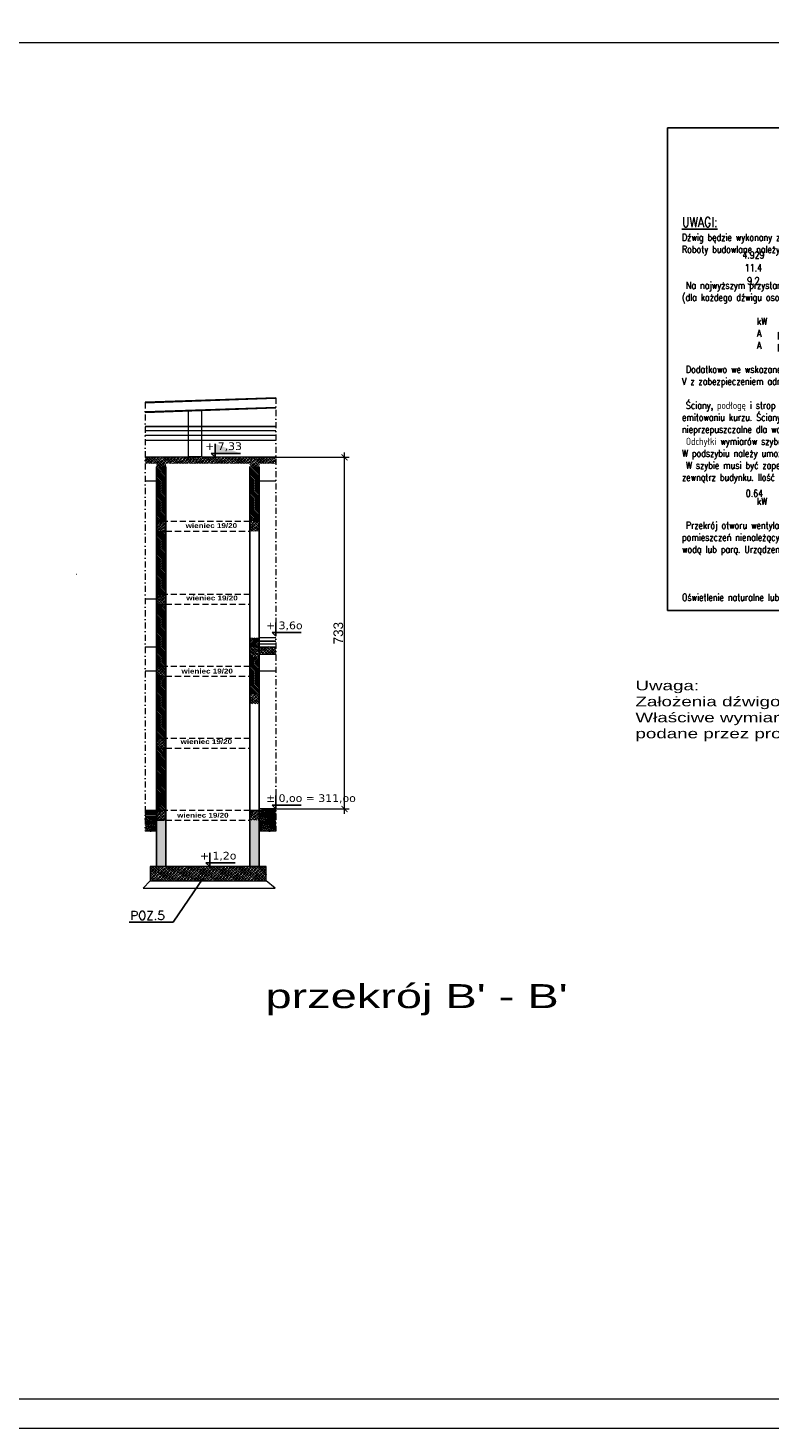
# Model space of a CAD drawing. Extents: x 4615668 to 9294084, y 5325188 to 10688993.
# Tile 3 of 256: x 4634501 to 4636047, y 5328147 to 5331065. Entities that reach past the tile are written whole.
import ezdxf
from ezdxf.enums import TextEntityAlignment as Align
from ezdxf.lldxf.tags import DXFTag

# ---------------------------------------------------------------- set-up
doc = ezdxf.new("R2010")
doc.units = 0
doc.header["$MEASUREMENT"] = 0
for name, pattern in [('CONTINUA', [0, 0, 0]), ('DASHDOT', [25.4, 12.7, -6.35, 0, -6.35]), ('DASHED', [19.05, 12.7, -6.35])]:
    doc.linetypes.add(name, pattern=pattern)
for name, color, linetype in [('_', 7, 'Continuous'), ('DIM', 7, 'Continuous'), ('K_WIDOK', 8, 'Continuous'), ('OPIS', 7, 'Continuous'), ('sciany', 1, 'Continuous'), ('wymiary', 2, 'Continuous')]:
    doc.layers.add(name, color=color, linetype=linetype)
for name, color, linetype, lineweight in [('hacz', 252, 'Continuous', 0), ('hatch', 253, 'Continuous', 0), ('K-OPISY', 252, 'Continuous', 15), ('obrys', 252, 'Continuous', 100), ('ocieplenie', 214, 'Continuous', 13), ('posadzka', 94, 'Continuous', 15), ('sciany - mur', 1, 'Continuous', 30)]:
    doc.layers.add(name, color=color, linetype=linetype, lineweight=lineweight)
doc.styles.add('100', font='isocp.shx', dxfattribs={"height": 20})
doc.styles.add('Arial Narrow 20', font='arial.ttf', dxfattribs={"height": 20})
doc.styles.add('janusz', font='txt', dxfattribs={"height": 10})
doc.styles.add('proj zag 1-500', font='arial.ttf')
doc.styles.add('ROMANS', font='ROMANS.SHX', dxfattribs={"width": 0.8})
doc.styles.add('Simplex', font='simplex.shx')
doc.styles.add('UNIV', font='ROMANT.SHX', dxfattribs={"width": 0.8})
doc.linetypes.add('BATTING', pattern='A,0.00254,-2.54,[134,ltypeshp.shx,S=2.54,R=0,X=-2.54,Y=0],-5.08,[134,ltypeshp.shx,S=2.54,R=180,X=2.54,Y=0],-2.54', length=10.16254)
tags = doc.linetypes.add('DASH', pattern=[15, 10, -5]).pattern_tags.tags
tags[6:7] = [DXFTag(74, 4), DXFTag(75, 0), DXFTag(340, '0'), DXFTag(46, 0.0), DXFTag(50, 0.0), DXFTag(44, 0.0), DXFTag(45, 0.0)]
tags[4:5] = [DXFTag(74, 4), DXFTag(75, 0), DXFTag(340, '0'), DXFTag(46, 0.0), DXFTag(50, 0.0), DXFTag(44, 0.0), DXFTag(45, 0.0)]
doc.dimstyles.new('1do100 ok', dxfattribs={"dimscale": 0.5, "dimtxt": 12, "dimasz": 25, "dimexe": 20, "dimexo": 0, "dimgap": 5, "dimtad": 1, "dimdec": 0, "dimzin": 9, "dimtxsty": 'Arial Narrow 20', "dimblk": 'ARCHTICK', "dimcen": 3, "dimdle": 20, "dimclrd": 256, "dimclre": 256, "dimclrt": 256, "dimadec": 0, "dimazin": 2, "dimtfac": 1, "dimtdec": 0, "dimtix": 1, "dimtmove": 2, "dimatfit": 3, "dimldrblk": 'NONE', "dimfxl": 0, "dimtvp": 1, "dimtolj": 1, "dimtzin": 0, "dimlwd": 5, "dimlwe": 5, "dimarcsym": 0})
doc.dimstyles.new('1do50', dxfattribs={"dimscale": 5, "dimtxt": 2.5, "dimasz": 2.5, "dimexe": 2.5, "dimexo": 0.5, "dimgap": 1, "dimtad": 1, "dimdec": 1, "dimrnd": 0.5, "dimzin": 12, "dimdsep": 46, "dimtxsty": 'Simplex', "dimblk": 'OBLIQUE', "dimcen": 0.5, "dimdle": 2.5, "dimclrd": 256, "dimclre": 256, "dimclrt": 256, "dimadec": 1, "dimazin": 3, "dimtfac": 1, "dimtdec": 1, "dimtix": 1, "dimtmove": 0, "dimatfit": 3, "dimfxl": 0, "dimtolj": 1, "dimtzin": 0, "dimarcsym": 0})
pattern_1 = [(135, (-19689.157, -3215.1827), (-3.535533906, -3.535533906), []), (135, (-19689.157, -3211.647), (-3.535533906, -3.535533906), [2.5, -1.25])]
pattern_2 = [(225, (0, -3246.8807), (3.535533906, -3.535533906), []), (225, (-3.5355, -3246.8807), (3.535533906, -3.535533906), [2.5, -1.25])]
pattern_3 = [(135, (0, -3246.8807), (-1.767766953, -1.767766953), [])]
pattern_4 = [(135, (0, -3246.8807), (-4.8613591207, 1.3258252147), [6.25, -1.25, 0, -1.25])]

# ---------------------------------------------------------------- blocks, each defined once
blk = doc.blocks.new('_Oblique')
at = {"color": 0, "linetype": 'ByBlock', "lineweight": -2}
blk.add_line((-0.5, -0.5), (0.5, 0.5), dxfattribs=at)
blk = doc.blocks.new('UWAGI_ELEKTRYCZNE_GEN2_MRL')
at = {"layer": 'wymiary'}
blk.add_lwpolyline([(-3600, 0), (-3600, 3353), (0, 3353), (0, 0)], close=True, dxfattribs=at)
at = {"layer": 'wymiary', "insert": (-3500, 50), "char_height": 70, "width": 3400, "attachment_point": 7, "style": 'ROMANS'}
blk.add_mtext('{\\Fromant|c238;\\LUWAGI:\\Fromans|c238;\\H0.7143x;\\l \\PDźwig będzie wykonany zgodnie z dyrektywą dźwigową 95/16/WE. \\PRoboty budowlane należy wykonać zgodnie z: DZIENNIK USTAW Nr 109; 2004\\P\\P\\P Na najwyższym przystanku do miejsca wskazanego na rysunku należy doprowadzić linię zasilającą niezależną (dla każdego dźwigu osobną), pięciożyłową 3 x     V obliczoną na: \\P\\P                   kW \\P                   A    prąd rozruchu \\P                   A    prąd pracy\\P \\P Dodatkowo we wskazane na rysunku miejsce należy doprowadzić linię telefoniczną oraz dwie linie trzyżyłowe 230 V z zabezpieczeniem administracyjnym (dla każdego dźwigu osobne). Z linii tych OTIS oświetla kabinę i szyb.\\P\\P Ściany, podłogę i strop szybu wykonać z trwałych i niepalnych materiałów, niesprzyjających osiadaniu i emitowaniu kurzu. Ściany pomalować. Dno podszybia powinno być gładkie, w miarę możliwości poziome, nieprzepuszczalne dla wody.\\P Odchyłki wymiarów szybu muszą spełniać wymagania normy budowlanej i nie przekraczać wartości podanych na rysunku.\\PW podszybiu należy umożliwić uziemienie urządzeń dźwigowych. W szybie nie może być żadnej obcej instalacji.\\P W szybie musi być zapewniona temperatura +5°C ÷ +40°C. Szyb musi być wentylowany bezpośrednio na zewnątrz budynku. Ilość wydzielanego ciepła wynosi:\\P\\P                   kW\\P\\P Przekrój otworu wentylacyjnego w nadszybiu nie może być mniejszy niż 1% rzutu szybu. Do wietrzenia pomieszczeń nienależących do dźwigu nie należy wykorzystywać szybu. Szyb nie może być ogrzewany gorącą wodą lub parą. Urządzenia do obsługi i regulacji ogrzewania muszą znajdować się poza szybem.\\P \\P\\P\\POświetlenie naturalne lub sztuczne na przystankach na poziomie podłogi musi wynosić min. 200 lx.}', dxfattribs=at)
at = {"layer": 'wymiary', "style": 'ROMANS', "width": 0.8}
blk.add_attdef('NAPIĘCIE', (-1635.2, 2625), '', height=50, dxfattribs=at)
at = {"layer": 'wymiary', "style": 'UNIV', "width": 0.8}
for tag, p in [('MOC', (-3004, 2445)), ('PRĄD_ROZRUCHU', (-3004, 2356)), ('PRĄD_PRACY', (-3004, 2265)), ('CIEPŁO', (-2997, 789))]:
    blk.add_attdef(tag, text='', height=50, dxfattribs=at).set_placement(p, align=Align.CENTER)
blk = doc.blocks.new('Z$W@#40D3745B')
at = {"layer": '_', "lineweight": 25, "ltscale": 4}
for p, q in [((8.1, 0), (0, 8.1)), ((0, 8.1), (60.8, 8.1)), ((8.1, 28.4), (8.1, 0))]:
    blk.add_line(p, q, dxfattribs=at)
blk = doc.blocks.new('_ArchTick')
at = {"color": 0, "linetype": 'ByBlock', "const_width": 0.15}
blk.add_lwpolyline([(-0.5, -0.5), (0.5, 0.5)], dxfattribs=at)
blk = doc.blocks.new('*D4799')
at = {"layer": 'Defpoints', "color": 0}
for p in [(4634987.5, 5330170.3), (4635160.4, 5330170.3), (4634987.5, 5329437.3)]:
    blk.add_point(p, dxfattribs=at)
at = {"layer": 'DIM', "lineweight": 5, "ltscale": 40}
for p, q in [((4634987.5, 5330170.3), (4635170.4, 5330170.3)), ((4635160.4, 5329427.3), (4635160.4, 5330180.3)), ((4634987.5, 5329437.3), (4635170.4, 5329437.3))]:
    blk.add_line(p, q, dxfattribs=at)
at = {"layer": 'DIM', "linetype": 'ByBlock', "lineweight": 5, "xscale": 12.5, "yscale": 12.5, "zscale": 12.5}
for p, rotation in [((4635160.4, 5330170.3), 90), ((4635160.4, 5329437.3), 270)]:
    blk.add_blockref('_ArchTick', p, dxfattribs=dict(at, rotation=rotation))
at = {"layer": 'DIM', "lineweight": 0, "ltscale": 40, "insert": (4635147.7, 5329803.8), "char_height": 20, "attachment_point": 5, "rotation": 90, "style": 'Arial Narrow 20'}
blk.add_mtext('\\A1;733', dxfattribs=at)
blk = doc.blocks.new('_None')

msp = doc.modelspace()

# ---------------------------------------------------------------- hatches: boundary and pattern name
at = {"layer": 'hatch', "lineweight": 0, "transparency": 33554687}
h = msp.add_hatch(dxfattribs=at)
h.set_pattern_fill('ANSI31', color=256, scale=0.01)
h.set_pattern_definition([(45, (-18040.2159372, -2820.2309748), (-0.00088388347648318, 0.00088388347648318), [])])
edge = h.paths.add_edge_path()
edge.add_line((4634882.712, 5330178.414), (4634943.533, 5330178.414))
edge.add_line((4634890.833, 5330198.67), (4634890.833, 5330170.286))
edge.add_line((4634890.833, 5330170.286), (4634882.712, 5330178.414))
at = {"layer": 'hatch', "lineweight": 0, "ltscale": 40, "transparency": 33554687}
h = msp.add_hatch(dxfattribs=at)
h.set_pattern_fill('ANSI33', color=256, scale=20, angle=180)
h.set_pattern_definition(pattern_2)
h.paths.add_polyline_path([(4634745.014, 5330157.286), (4634769.009, 5330157.286), (4634769.009, 5330150.32), (4634788.05, 5330150.32), (4634788.05, 5330157.286), (4634963.519, 5330157.286), (4634963.519, 5330150.32), (4634982.56, 5330150.32), (4634982.56, 5330157.286), (4635017.707, 5330157.286), (4635017.707, 5330170.286), (4634745.014, 5330170.286), (4634745.014, 5330157.286)], is_closed=False)
h = msp.add_hatch(dxfattribs=at)
h.set_pattern_fill('ANSI31', color=256, scale=20, angle=90)
h.set_pattern_definition(pattern_3)
h.paths.add_polyline_path([(4634768.859, 5329775.251), (4634768.839, 5329725.275), (4634768.723, 5329434.279), (4634787.764, 5329434.279), (4634787.851, 5329564.284), (4634787.851, 5329564.313), (4634769.091, 5329564.313), (4634769.091, 5329584.25), (4634787.864, 5329584.25), (4634787.864, 5329584.279), (4634787.95, 5329714.284), (4634787.95, 5329714.313), (4634769.091, 5329714.313), (4634769.091, 5329734.25), (4634787.963, 5329734.25), (4634787.964, 5329734.279), (4634788.05, 5329864.284), (4634769.091, 5329864.284), (4634769.091, 5329884.279), (4634788.05, 5329884.279), (4634788.05, 5330016.25), (4634769.091, 5330016.25), (4634769.091, 5330036.245), (4634788.05, 5330036.245), (4634788.05, 5330150.32), (4634769.009, 5330150.32), (4634768.997, 5330120.358), (4634768.899, 5329875.275)])
h = msp.add_hatch(dxfattribs=at)
h.set_pattern_fill('ANSI31', color=256, scale=20, angle=90)
h.set_pattern_definition(pattern_3)
h.paths.add_polyline_path([(4634769.091, 5330036.216), (4634769.091, 5330036.245), (4634788.05, 5330036.245), (4634788.05, 5330150.32), (4634769.009, 5330150.32), (4634769.009, 5330120.358), (4634769.009, 5329875.275), (4634769.009, 5329775.251), (4634769.009, 5329725.275), (4634769.009, 5329434.275), (4634769.009, 5329427.275), (4634769.009, 5329424.865), (4634769.009, 5329422.275), (4634769.009, 5329421.784), (4634769.009, 5329421.275), (4634769.009, 5329411.275), (4634769.009, 5329408.865), (4634769.009, 5329406.275), (4634769.009, 5329391.275), (4634769.009, 5329317.286), (4634788.05, 5329317.286), (4634788.05, 5329414.284), (4634769.091, 5329414.284), (4634769.091, 5329414.313), (4634769.091, 5329434.25), (4634769.091, 5329434.279), (4634788.05, 5329434.279), (4634788.05, 5329564.284), (4634769.091, 5329564.284), (4634769.091, 5329564.313), (4634769.091, 5329584.25), (4634769.091, 5329584.279), (4634788.05, 5329584.279), (4634788.05, 5329714.284), (4634769.091, 5329714.284), (4634769.091, 5329714.313), (4634769.091, 5329734.25), (4634769.091, 5329734.279), (4634788.05, 5329734.279), (4634788.05, 5329864.284), (4634769.091, 5329864.284), (4634769.091, 5329864.313), (4634769.091, 5329884.25), (4634769.091, 5329884.279), (4634788.05, 5329884.279), (4634788.05, 5330016.25), (4634769.091, 5330016.25), (4634769.091, 5330016.279)])
h.paths.add_polyline_path([(4634788.05, 5330016.279), (4634769.091, 5330016.279), (4634769.091, 5330036.216), (4634788.05, 5330036.245), (4634788.05, 5330150.32), (4634769.009, 5330150.32), (4634769.009, 5329317.286), (4634788.05, 5329317.286), (4634788.05, 5329414.284), (4634769.091, 5329414.313), (4634769.091, 5329434.25), (4634788.05, 5329434.279), (4634788.05, 5329564.313), (4634769.091, 5329564.313), (4634769.091, 5329584.25), (4634788.05, 5329584.279), (4634788.05, 5329714.284), (4634769.091, 5329714.313), (4634769.091, 5329734.25), (4634788.05, 5329734.279), (4634788.05, 5329864.313), (4634769.091, 5329864.313), (4634769.091, 5329884.25), (4634788.05, 5329884.279), (4634788.05, 5330016.25)], is_closed=False)
h.paths.add_polyline_path([(4634982.56, 5330036.241), (4634982.56, 5330150.32), (4634963.519, 5330150.32), (4634963.519, 5330036.241)])
h.paths.add_polyline_path([(4634982.478, 5329676.241), (4634982.478, 5329755.311), (4634963.519, 5329755.311), (4634963.519, 5329676.241), (4634982.478, 5329676.241)], is_closed=False)
h = msp.add_hatch(dxfattribs=at)
h.set_pattern_fill('ANSI36', color=256, scale=20, angle=90)
h.set_pattern_definition(pattern_4)
h.paths.add_polyline_path([(4634769.091, 5329434.279), (4634788.05, 5329434.279), (4634788.05, 5330150.32), (4634769.009, 5330150.32), (4634769.009, 5329317.286), (4634788.05, 5329317.286), (4634788.05, 5329414.284), (4634769.091, 5329414.284), (4634769.091, 5329434.279)], is_closed=False)
h.paths.add_polyline_path([(4634963.519, 5329317.286), (4634982.56, 5329317.286), (4634982.56, 5329414.309), (4634963.519, 5329414.309), (4634963.519, 5329317.286)], is_closed=False)
h = msp.add_hatch(dxfattribs=at)
h.set_pattern_fill('ANSI33', color=256, scale=20, angle=180)
h.set_pattern_definition(pattern_2)
h.paths.add_polyline_path([(4634788.05, 5330036.216), (4634769.091, 5330036.216), (4634769.091, 5330016.279), (4634788.05, 5330016.279), (4634788.05, 5330036.216)], is_closed=False)
h.paths.add_polyline_path([(4634982.478, 5330016.275), (4634982.478, 5330036.241), (4634963.519, 5330036.241), (4634963.519, 5330016.275), (4634982.478, 5330016.275)], is_closed=False)
h = msp.add_hatch(dxfattribs=at)
h.set_pattern_fill('ANSI33', color=256, scale=20, angle=180)
h.set_pattern_definition(pattern_2)
h.paths.add_polyline_path([(4634769.091, 5329734.25), (4634769.091, 5329714.313), (4634788.05, 5329714.313), (4634788.05, 5329734.25), (4634769.091, 5329734.25)], is_closed=False)
h.paths.add_polyline_path([(4634982.478, 5329656.275), (4634982.478, 5329676.241), (4634963.519, 5329676.241), (4634963.519, 5329656.275), (4634982.478, 5329656.275)], is_closed=False)
h.paths.add_polyline_path([(4634788.05, 5329864.313), (4634788.05, 5329884.25), (4634769.091, 5329884.25), (4634769.091, 5329864.313), (4634788.05, 5329864.313)], is_closed=False)
h = msp.add_hatch(dxfattribs=at)
h.set_pattern_fill('ANSI31', color=256, scale=20)
h.set_pattern_definition([(45, (-20249.1545, -3215.232), (-1.767766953, 1.767766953), [])])
h.paths.add_polyline_path([(4634963.437, 5329775.276), (4634982.478, 5329775.276), (4634982.478, 5329794.275), (4634963.437, 5329794.275)])
h = msp.add_hatch(dxfattribs=at)
h.set_pattern_fill('ANSI33', color=256, scale=20, angle=90)
h.set_pattern_definition(pattern_1)
h.paths.add_polyline_path([(4634963.437, 5329755.311), (4634982.478, 5329755.311), (4634982.478, 5329775.276), (4634963.437, 5329775.276)])
h = msp.add_hatch(dxfattribs=at)
h.set_pattern_fill('ANSI33', color=256, scale=20, angle=90)
h.set_pattern_definition(pattern_1)
h.paths.add_polyline_path([(4634982.56, 5329775.275), (4634982.478, 5329775.275), (4634982.478, 5329775.251), (4634982.56, 5329759.286), (4634984.56, 5329759.286), (4635010.294, 5329759.286), (4635017.707, 5329759.286), (4635017.707, 5329775.275), (4634984.56, 5329775.275)])
h = msp.add_hatch(dxfattribs=at)
h.set_pattern_fill('ANSI33', color=256, scale=20, angle=180)
h.set_pattern_definition(pattern_2)
h.paths.add_polyline_path([(4634769.091, 5329584.25), (4634769.091, 5329564.313), (4634788.05, 5329564.313), (4634788.05, 5329584.25), (4634769.091, 5329584.25)], is_closed=False)
h = msp.add_hatch(dxfattribs=at)
h.set_pattern_fill('ANSI36', color=256, scale=20, angle=90)
h.set_pattern_definition(pattern_4)
h.paths.add_polyline_path([(4634745.014, 5329406.275), (4634745.014, 5329391.275), (4634769.009, 5329391.275), (4634769.009, 5329406.275), (4634745.014, 5329406.275)], is_closed=False)
h.paths.add_polyline_path([(4634745.014, 5329421.275), (4634745.014, 5329411.275), (4634769.009, 5329411.275), (4634769.009, 5329421.275), (4634745.014, 5329421.275)], is_closed=False)
h.paths.add_polyline_path([(4634745.014, 5329434.275), (4634745.014, 5329427.275), (4634769.009, 5329427.275), (4634769.009, 5329434.275), (4634745.014, 5329434.275)], is_closed=False)
h = msp.add_hatch(dxfattribs=at)
h.set_pattern_fill('ANSI33', color=256, scale=20, angle=180)
h.set_pattern_definition(pattern_2)
h.paths.add_polyline_path([(4634788.05, 5329434.25), (4634769.091, 5329434.25), (4634769.091, 5329414.313), (4634788.05, 5329414.313), (4634788.05, 5329434.25)], is_closed=False)
h.paths.add_polyline_path([(4634982.56, 5329414.309), (4634982.56, 5329434.275), (4634963.519, 5329434.275), (4634963.519, 5329414.309), (4634982.56, 5329414.309)], is_closed=False)
h = msp.add_hatch(dxfattribs=at)
h.set_pattern_fill('ANSI36', color=256, scale=20, angle=90)
h.set_pattern_definition(pattern_4)
h.paths.add_polyline_path([(4634982.56, 5329434.275), (4634982.56, 5329427.275), (4635017.707, 5329427.275), (4635017.707, 5329434.275), (4634982.56, 5329434.275)], is_closed=False)
h = msp.add_hatch(dxfattribs=at)
h.set_pattern_fill('ANSI36', color=256, scale=20, angle=90)
h.set_pattern_definition(pattern_4)
h.paths.add_polyline_path([(4634982.56, 5329421.275), (4634982.56, 5329411.275), (4635017.707, 5329411.275), (4635017.707, 5329421.275), (4634982.56, 5329421.275)], is_closed=False)
h.paths.add_polyline_path([(4634982.56, 5329391.275), (4635017.707, 5329391.275), (4635017.707, 5329406.275), (4634982.56, 5329406.275), (4634982.56, 5329391.275)], is_closed=False)
h = msp.add_hatch(dxfattribs=at)
h.set_pattern_fill('ANSI33', color=256, scale=20, angle=180)
h.set_pattern_definition([(225, (9980973.47, 689815.897), (3.535533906, -3.535533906), []), (225, (9980969.9347, 689815.897), (3.535533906, -3.535533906), [2.5, -1.25])])
h.paths.add_polyline_path([(4634755.771, 5329317.286), (4634755.771, 5329287.286), (4634997.56, 5329287.286), (4634997.56, 5329317.286), (4634755.771, 5329317.286)], is_closed=False)

# ---------------------------------------------------------------- linework, layer by layer
at = {"lineweight": 0, "ltscale": 40}
for p, q in [((4635017.707, 5330294.457), (4634745.014, 5330284.935)), ((4635017.707, 5330292.564), (4634745.014, 5330283.041)), ((4635017.707, 5330272.396), (4634745.014, 5330262.859)), ((4634745.014, 5330235.206), (4635017.707, 5330235.206))]:
    msp.add_line(p, q, dxfattribs=at)
at = {"color": 1, "lineweight": 0, "ltscale": 40}
for p, q in [((4634745.014, 5330234.223), (4635017.707, 5330234.223)), ((4634745.014, 5330226.219), (4635017.707, 5330226.219)), ((4634745.014, 5330206.207), (4635017.707, 5330206.207)), ((4634601.979, 5329926.63), (4634602.979, 5329926.63)), ((4635017.707, 5329794.275), (4634982.478, 5329794.275)), ((4634982.56, 5329434.275), (4635017.707, 5329434.275)), ((4635005.009, 5329434.275), (4635017.707, 5329434.275))]:
    msp.add_line(p, q, dxfattribs=at)
at = {"color": 92, "linetype": 'CONTINUA', "lineweight": 0}
msp.add_line((4635017.707, 5329437.275), (4634982.56, 5329437.275), dxfattribs=at)
at = {"lineweight": 0, "ltscale": 40}
msp.add_lwpolyline([(4634745.014, 5330171.286), (4635017.707, 5330171.286)], dxfattribs=at)
at = {"color": 1, "lineweight": 0, "ltscale": 40}
for points in [[(4634963.519, 5330170.286), (4635017.707, 5330170.286)], [(4634982.478, 5329781.315), (4634982.56, 5329781.358)], [(4634982.478, 5329775.275), (4635017.707, 5329775.275)], [(4635017.707, 5329759.286), (4634982.478, 5329759.286)]]:
    msp.add_lwpolyline(points, dxfattribs=at)
at = {"color": 1, "linetype": 'DASHED', "lineweight": 0, "ltscale": 0.5}
for points in [[(4634769.091, 5330016.25), (4634788.132, 5330016.25), (4634788.132, 5330036.216), (4634769.091, 5330036.216)], [(4634769.091, 5329864.284), (4634788.132, 5329864.284), (4634788.132, 5329884.25), (4634769.091, 5329884.25)], [(4634769.091, 5329714.284), (4634788.132, 5329714.284), (4634788.132, 5329734.25), (4634769.091, 5329734.25)], [(4634769.091, 5329564.284), (4634788.132, 5329564.284), (4634788.132, 5329584.25), (4634769.091, 5329584.25)], [(4634769.091, 5329414.284), (4634788.132, 5329414.284), (4634788.132, 5329434.25), (4634769.091, 5329434.25)]]:
    msp.add_lwpolyline(points, close=True, dxfattribs=at)
at = {"color": 1, "linetype": 'DASHED', "lineweight": 0}
for points in [[(4634788.132, 5330016.25), (4634963.519, 5330016.25), (4634963.519, 5330036.241), (4634788.132, 5330036.241)], [(4634788.132, 5329864.284), (4634963.519, 5329864.284), (4634963.519, 5329884.275), (4634788.132, 5329884.275)], [(4634788.132, 5329714.284), (4634963.519, 5329714.284), (4634963.519, 5329734.275), (4634788.132, 5329734.275)], [(4634788.132, 5329564.284), (4634963.519, 5329564.284), (4634963.519, 5329584.275), (4634788.132, 5329584.275)], [(4634788.132, 5329414.284), (4634963.519, 5329414.284), (4634963.519, 5329434.275), (4634788.132, 5329434.275)]]:
    msp.add_lwpolyline(points, close=True, dxfattribs=at)
at = {"linetype": 'DASH', "lineweight": 0}
msp.add_lwpolyline([(4634755.771, 5329287.286), (4634740.771, 5329272.286), (4635015.881, 5329272.23), (4634997.56, 5329287.286)], dxfattribs=at)
at = {"layer": 'hacz'}
for points in [[(4632922.377, 5328147.083), (4637122.377, 5328147.083), (4637122.377, 5331095.083), (4632922.377, 5331095.083)], [(4633242.377, 5331035.083), (4637062.377, 5331035.083), (4637062.377, 5328207.083), (4633242.377, 5328207.083)]]:
    msp.add_lwpolyline(points, close=True, dxfattribs=at)
at = {"layer": 'hatch', "linetype": 'BATTING', "lineweight": 0}
msp.add_line((4634745.014, 5330216.348), (4635017.707, 5330216.348), dxfattribs=at)
at = {"layer": 'hatch', "linetype": 'BATTING', "lineweight": 0, "ltscale": 0.6}
msp.add_line((4634982.478, 5329781.31), (4635017.707, 5329781.31), dxfattribs=at)
at = {"layer": 'hatch', "linetype": 'BATTING', "lineweight": 0, "ltscale": 0.2}
for p, q in [((4634769.009, 5329424.865), (4634745.014, 5329424.865)), ((4634769.009, 5329408.865), (4634745.014, 5329408.865)), ((4635017.707, 5329424.865), (4634982.56, 5329424.865)), ((4635017.707, 5329408.865), (4634982.56, 5329408.865)), ((4635017.707, 5329424.865), (4635005.009, 5329424.865)), ((4635017.707, 5329408.865), (4635005.009, 5329408.865))]:
    msp.add_line(p, q, dxfattribs=at)
at = {"layer": 'K_WIDOK', "lineweight": 0, "ltscale": 40}
for p, q in [((4634769.009, 5330120.358), (4634745.014, 5330120.359)), ((4635017.707, 5330120.349), (4634982.56, 5330120.35)), ((4634745.014, 5329875.275), (4634769.009, 5329875.275)), ((4634745.014, 5329775.251), (4634769.009, 5329775.251)), ((4634745.014, 5329725.275), (4634769.009, 5329725.275)), ((4634984.56, 5329725.275), (4635017.707, 5329725.275))]:
    msp.add_line(p, q, dxfattribs=at)
at = {"layer": 'ocieplenie', "color": 1, "linetype": 'DASHED', "lineweight": 0}
msp.add_line((4635017.707, 5330293.439), (4634745.014, 5330283.917), dxfattribs=at)
at = {"layer": 'ocieplenie', "lineweight": 0, "ltscale": 40}
msp.add_lwpolyline([(4634862.504, 5330266.968), (4634862.504, 5330171.286), (4634835.504, 5330171.286), (4634835.504, 5330266.024)], dxfattribs=at)
at = {"layer": 'posadzka', "lineweight": 0, "ltscale": 40, "const_width": 0.15}
msp.add_lwpolyline([(4634984.56, 5329797.275), (4635017.707, 5329797.275)], dxfattribs=at)
at = {"layer": 'sciany', "linetype": 'DASH', "lineweight": 0, "ltscale": 0.5}
msp.add_line((4635017.707, 5330274.397), (4634745.014, 5330264.86), dxfattribs=at)
at = {"layer": 'sciany', "ltscale": 40}
for p, q in [((4634769.009, 5330150.32), (4634769.009, 5329317.286)), ((4634788.05, 5330150.32), (4634788.05, 5329317.286)), ((4634963.519, 5330150.32), (4634963.519, 5329317.286)), ((4634982.56, 5330150.32), (4634982.56, 5329317.286)), ((4635017.707, 5329787.275), (4634982.478, 5329787.275)), ((4634769.009, 5329434.275), (4634745.014, 5329434.275)), ((4635017.707, 5329434.275), (4634963.519, 5329434.275)), ((4635017.707, 5329434.275), (4635005.009, 5329434.275)), ((4635017.707, 5329434.275), (4635005.009, 5329434.275))]:
    msp.add_line(p, q, dxfattribs=at)
at = {"layer": 'sciany', "lineweight": 0, "ltscale": 40}
for p, q in [((4634769.009, 5329427.275), (4634745.014, 5329427.275)), ((4634745.014, 5329422.275), (4634769.009, 5329422.275)), ((4634745.014, 5329421.275), (4634769.009, 5329421.275)), ((4634769.009, 5329411.275), (4634745.014, 5329411.275)), ((4634769.009, 5329406.275), (4634745.014, 5329406.275)), ((4635017.707, 5329427.275), (4634982.56, 5329427.275)), ((4635017.707, 5329422.275), (4634982.56, 5329422.275)), ((4635017.707, 5329421.275), (4634982.56, 5329421.275)), ((4635017.707, 5329411.275), (4634982.56, 5329411.275)), ((4635017.707, 5329406.275), (4634982.56, 5329406.275)), ((4635017.707, 5329427.275), (4635005.009, 5329427.275)), ((4635017.707, 5329411.275), (4635005.009, 5329411.275)), ((4635017.707, 5329406.275), (4635005.009, 5329406.275)), ((4634769.009, 5329391.275), (4634745.014, 5329391.275)), ((4635017.707, 5329391.275), (4634982.56, 5329391.275)), ((4635017.707, 5329391.275), (4635005.009, 5329391.275))]:
    msp.add_line(p, q, dxfattribs=at)
at = {"layer": 'sciany', "ltscale": 40, "const_width": 0.3}
for points in [[(4634745.014, 5330170.286), (4634963.519, 5330170.286)], [(4634788.05, 5330170.286), (4634769.009, 5330170.286)], [(4634982.56, 5330170.286), (4634963.519, 5330170.286)], [(4635017.707, 5330157.286), (4634982.56, 5330157.286), (4634982.56, 5330150.32), (4634963.519, 5330150.32), (4634963.519, 5330157.286), (4634788.05, 5330157.286), (4634788.05, 5330150.32), (4634769.009, 5330150.32), (4634769.009, 5330157.286), (4634745.014, 5330157.286)]]:
    msp.add_lwpolyline(points, dxfattribs=at)
for points in [[(4634769.009, 5329317.286), (4634788.05, 5329317.286), (4634788.05, 5330150.32), (4634769.009, 5330150.32)], [(4634963.519, 5330036.241), (4634982.56, 5330036.241), (4634982.56, 5330150.32), (4634963.519, 5330150.32)], [(4634769.091, 5330016.279), (4634788.132, 5330016.279), (4634788.132, 5330036.245), (4634769.091, 5330036.245)], [(4634963.437, 5330016.275), (4634982.478, 5330016.275), (4634982.478, 5330036.241), (4634963.437, 5330036.241)], [(4634769.091, 5329864.313), (4634788.132, 5329864.313), (4634788.132, 5329884.279), (4634769.091, 5329884.279)], [(4634963.437, 5329775.276), (4634982.478, 5329775.276), (4634982.478, 5329794.275), (4634963.437, 5329794.275)], [(4634963.437, 5329755.311), (4634982.478, 5329755.311), (4634982.478, 5329775.276), (4634963.437, 5329775.276)], [(4634769.091, 5329714.313), (4634788.132, 5329714.313), (4634788.132, 5329734.279), (4634769.091, 5329734.279)], [(4634963.519, 5329676.241), (4634982.478, 5329676.241), (4634982.478, 5329755.311), (4634963.519, 5329755.311)], [(4634963.437, 5329656.275), (4634982.478, 5329656.275), (4634982.478, 5329676.241), (4634963.437, 5329676.241)], [(4634769.091, 5329564.313), (4634788.132, 5329564.313), (4634788.132, 5329584.279), (4634769.091, 5329584.279)], [(4634769.091, 5329414.313), (4634788.132, 5329414.313), (4634788.132, 5329434.279), (4634769.091, 5329434.279)], [(4634963.519, 5329414.309), (4634982.56, 5329414.309), (4634982.56, 5329434.275), (4634963.519, 5329434.275)], [(4634963.519, 5329317.286), (4634982.56, 5329317.286), (4634982.56, 5329414.309), (4634963.519, 5329414.309)], [(4634755.771, 5329317.286), (4634997.56, 5329317.286), (4634997.56, 5329287.286), (4634755.771, 5329287.286)]]:
    msp.add_lwpolyline(points, close=True, dxfattribs=at)
at = {"layer": 'sciany - mur', "linetype": 'DASHDOT', "lineweight": 0}
for p, q in [((4634745.014, 5330284.935), (4634745.014, 5329391.275)), ((4635017.707, 5330294.457), (4635017.707, 5329391.275))]:
    msp.add_line(p, q, dxfattribs=at)
at = {"layer": 'sciany - mur', "color": 252, "linetype": 'DASHDOT', "lineweight": 0, "const_width": 1}
for points in [[(4634745.014, 5330234.715), (4635017.707, 5330234.715)], [(4634745.014, 5330170.786), (4635017.707, 5330170.786)]]:
    msp.add_lwpolyline(points, dxfattribs=at)
at = {"layer": 'sciany - mur', "color": 252, "linetype": 'DASHDOT', "lineweight": 0}
for points in [[(4634745.014, 5329421.785, 1, 1, 0), (4634769.009, 5329421.784, 1, 1, 0)], [(4634991.713, 5329421.783, 1, 1, 0), (4635017.707, 5329421.783, 1, 1, 0)]]:
    msp.add_lwpolyline(points, format="xyseb", dxfattribs=at)
at = {"layer": 'sciany - mur', "linetype": 'Continuous', "lineweight": 0}
msp.add_lwpolyline([(4634755.771, 5329287.286), (4634997.56, 5329287.286), (4634997.56, 5329317.286), (4634755.771, 5329317.286)], close=True, dxfattribs=at)

# ---------------------------------------------------------------- block references
at = {"layer": 'OPIS', "xscale": 0.3, "yscale": 0.3, "zscale": 0.3}
msp.add_blockref('UWAGI_ELEKTRYCZNE_GEN2_MRL', (4636913.707, 5329850.981), dxfattribs=at).add_auto_attribs({'CIEPŁO': '0.64', 'PRĄD_PRACY': '9.2', 'MOC': '4.929', 'PRĄD_ROZRUCHU': '11.4', 'NAPIĘCIE': '400'})
at = {"layer": 'sciany', "linetype": 'Continuous'}
for p in [(4634882.712, 5330170.286), (4635009.586, 5329797.275), (4635009.586, 5329437.275), (4634871.789, 5329317.286)]:
    msp.add_blockref('Z$W@#40D3745B', p, dxfattribs=at)

# ---------------------------------------------------------------- texts
at = {"layer": '_', "lineweight": 25, "ltscale": 4, "char_height": 16, "width": 225.87846, "attachment_point": 1, "rotation": 359.978522, "style": 'janusz'}
for s, insert in [('{\\W1.2;\\fTahoma|b0|i0|c238|p34;+ 7,33 }', (4634870.19, 5330201.587)), ('{\\W1.2;\\fTahoma|b0|i0|c238|p34;+ 3,6o  }', (4634997.063, 5329827.99)), ('{\\W1.2;\\fTahoma|b0|i0|c238|p34;%%P 0,oo = 311,oo }', (4634997.063, 5329467.99)), ('{\\W1.2;\\fTahoma|b0|i0|c238|p34;+ 1,2o  }', (4634859.266, 5329348.001))]:
    msp.add_mtext(s, dxfattribs=dict(at, insert=insert))
at = {"layer": 'hatch', "color": 252, "linetype": 'Continuous', "lineweight": 0, "width": 1673.95215, "attachment_point": 1, "style": '100'}
for s, insert, char_height in [('{\\f@Arial Unicode MS|b0|i0|c238|p34;\\W1.4;\\C7;Uwaga:\\PZałożenia dźwigowe obejmują jedynie schemat szybu.\\PWłaściwe wymiary wg DTR zastosowanego urządzenia\\Ppodane przez producenta po jego wyłonieniu.}', (4635766.757, 5329704.647), 20), ("{\\W1.4;\\F@Arial Unicode MS|c0;przekrój B' - B'}", (4634995.912, 5329072.177), 50)]:
    msp.add_mtext(s, dxfattribs=dict(at, insert=insert, char_height=char_height))
at = {"layer": 'K-OPISY', "insert": (4634786.157, 5329206.137), "char_height": 18, "attachment_point": 9, "style": 'Simplex'}
msp.add_mtext('{\\C0;POZ.5}', dxfattribs=at)
at = {"layer": 'obrys', "linetype": 'DASHED', "lineweight": 9, "ltscale": 50, "char_height": 10, "width": 277.10807, "attachment_point": 1, "style": 'proj zag 1-500'}
for insert in [(4634829.502, 5330032.982), (4634830.76, 5329882.001), (4634820.745, 5329729.642), (4634819.015, 5329582.75), (4634811.762, 5329429.219)]:
    msp.add_mtext('{\\fArial|b1|i0|c238|p34;\\W1.2;wieniec 19/20}', dxfattribs=dict(at, insert=insert))

# ---------------------------------------------------------------- dimensions: what is measured, and where the dimension line sits
at = {"layer": 'DIM', "color": 1, "lineweight": 0, "ltscale": 40}
dim = msp.add_linear_dim(base=(4635160.38, 5330170.286), p1=(4634987.457, 5329437.275), p2=(4634987.457, 5330170.286), angle=90, dimstyle='1do100 ok', override={"dimfxl": 1, "dimfxlon": 0}, dxfattribs=at)
dim.commit()
dim.dimension.update_dxf_attribs({"geometry": '*D4799', "text_midpoint": (4635147.662, 5329803.78)})

# ---------------------------------------------------------------- leaders
at = {"layer": 'K-OPISY', "annotation_type": 0, "has_hookline": 1, "hookline_direction": 1, "text_width": 74.571}
msp.add_leader([(4634867.383, 5329295.251), (4634803.657, 5329201.137), (4634791.157, 5329201.137)], dimstyle='1do50', override={"dimgap": 1, "dimtad": 1}, dxfattribs=at)

doc.saveas('drawing.dxf')
